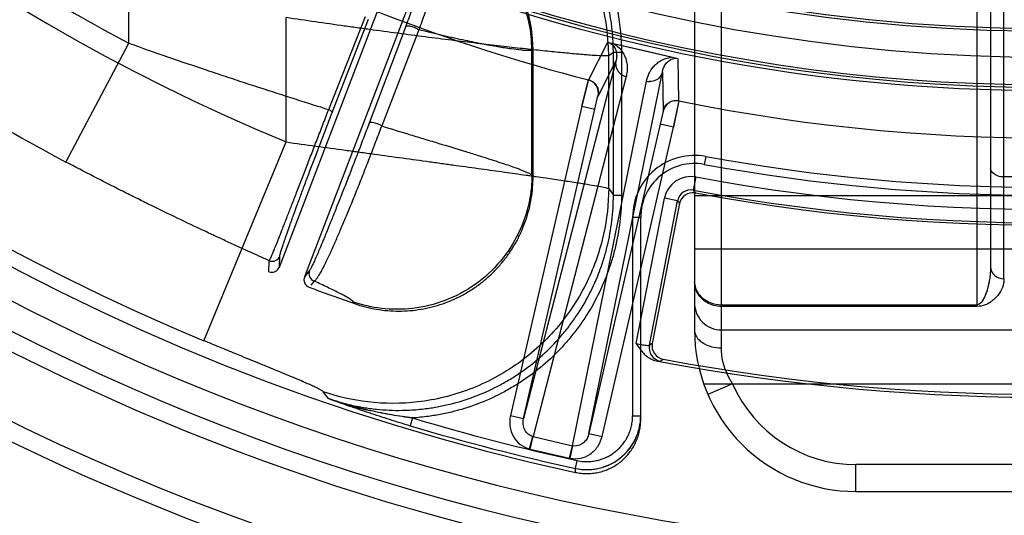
# Model space of a CAD drawing. Header units: millimetres. Extents: x 0 to 297, y 0 to 210.
# Tile 71 of 256: x 145.573 to 145.829, y 92.625 to 92.754. Entities that reach past the tile are written whole.
import ezdxf

# ---------------------------------------------------------------- set-up
doc = ezdxf.new("R2010")
doc.units = ezdxf.units.MM
doc.header["$LTSCALE"] = 16.335
doc.layers.get('0').update_dxf_attribs({"linetype": 'CONTINUOUS'})
for name, color, linetype in [('01_GLOBAL', 7, 'CONTINUOUS'), ('INTFCLR_144815', 7, 'CONTINUOUS'), ('INTFCLR_72935', 7, 'CONTINUOUS')]:
    doc.layers.add(name, color=color, linetype=linetype)

msp = doc.modelspace()

# ---------------------------------------------------------------- linework, layer by layer
at = {"color": 7, "linetype": 'Continuous'}
msp.add_circle((146.8548034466, 92.13446435), 2.66, dxfattribs=at)
at = {"color": 9, "linetype": 'Continuous'}
msp.add_arc((146.8548034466, 92.13446435), 2.6259090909, 92.9674534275, 177.0325465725, dxfattribs=at)
at = {"layer": '01_GLOBAL', "color": 7, "linetype": 'Continuous'}
msp.add_circle((146.8548034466, 92.13446435), 2.695, dxfattribs=at)
at = {"layer": 'INTFCLR_144815', "color": 6, "linetype": 'Continuous'}
for p, q in [((145.6406077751, 92.6900139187), (145.6753091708, 92.7804141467)), ((145.6818408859, 92.7778968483), (145.6471389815, 92.68749529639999)), ((145.7066077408, 92.7135327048), (145.7066077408, 92.7466209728)), ((145.7482802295, 92.7100031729), (145.7487636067, 92.7092871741)), ((145.7446915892, 92.7065154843), (145.7376242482, 92.6701571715))]:
    msp.add_line(p, q, dxfattribs=at)
at = {"layer": 'INTFCLR_144815', "color": 9, "linetype": 'Continuous'}
for p, q in [((145.6014636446, 92.7482072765), (145.6014636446, 92.7750097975)), ((145.6423919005, 92.72253311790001), (145.6423919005, 92.7548618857)), ((145.6534427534, 92.7309575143), (145.6630478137, 92.75518374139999)), ((145.6543633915, 92.7302050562), (145.6637763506, 92.7544312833)), ((145.6733968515, 92.7524096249), (145.6639744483, 92.7274451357)), ((145.6768651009, 92.7516571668), (145.6672504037, 92.7266926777)), ((145.585092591, 92.7173263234), (145.6014636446, 92.7482072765)), ((145.7066077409, 92.746620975), (145.7063197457, 92.7464207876)), ((145.7063197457, 92.7139377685), (145.7063197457, 92.7464207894)), ((145.7259570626, 92.7484065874), (145.7209901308, 92.738664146)), ((145.7275034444, 92.74579986), (145.7262767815, 92.7449474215)), ((145.7262767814, 92.71041911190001), (145.7262767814, 92.7449474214)), ((145.7275034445, 92.7086986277), (145.7275034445, 92.7457998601)), ((145.7296005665, 92.7457998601), (145.7275034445, 92.7457998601)), ((145.7296005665, 92.7457998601), (145.7296005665, 92.7086986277)), ((145.7445717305, 92.733219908), (145.7443782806, 92.74415371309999)), ((145.7281673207, 92.7435560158), (145.7041392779, 92.6506444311)), ((145.7235267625, 92.7344898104), (145.7281673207, 92.7435560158)), ((145.7308305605, 92.73953342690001), (145.7066228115, 92.64592695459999)), ((145.7211317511, 92.64672140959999), (145.7402652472, 92.74076298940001)), ((145.7402652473, 92.74076298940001), (145.7404617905, 92.7305800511)), ((145.7168315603, 92.6435700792), (145.7361081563, 92.7383149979)), ((145.7227111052, 92.73108785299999), (145.7234926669, 92.7345176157)), ((145.7193009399, 92.7318751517), (145.7007291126, 92.6514317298)), ((145.7041392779, 92.6506444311), (145.7227111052, 92.73108785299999)), ((145.7193009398, 92.7318751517), (145.7227111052, 92.73108785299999)), ((145.7404617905, 92.7305800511), (145.7397035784, 92.72716483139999)), ((145.7397035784, 92.72716483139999), (145.7211317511, 92.6467214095)), ((145.7245419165, 92.6459341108), (145.7431137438, 92.7263775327)), ((145.7431137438, 92.7263775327), (145.7397035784, 92.72716483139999)), ((145.6209912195, 92.6708666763), (145.6423919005, 92.72253311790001)), ((145.7515146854, 92.7187787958), (145.7511355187, 92.7167133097)), ((145.7063197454, 92.7139377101), (145.7066077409, 92.71353268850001)), ((145.7489228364, 92.71344150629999), (145.7482802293, 92.71000317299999)), ((145.7262767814, 92.71041911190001), (145.7275034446, 92.7086986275)), ((145.7275034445, 92.7086986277), (145.7296005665, 92.7086986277)), ((145.7334229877, 92.6701004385), (145.7407704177, 92.707899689)), ((145.7442040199, 92.7072322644), (145.7407704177, 92.707899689)), ((145.7369018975, 92.6696661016), (145.7442040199, 92.7072322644)), ((145.7442040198, 92.7072322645), (145.7446915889, 92.70651548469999)), ((145.7325077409, 92.7029434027), (145.7325077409, 92.65135689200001)), ((145.7346077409, 92.7029434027), (145.7325077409, 92.7029434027)), ((145.7346077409, 92.6503432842), (145.7346077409, 92.7029434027)), ((145.640607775, 92.6900139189), (145.6407391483, 92.6928533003)), ((145.6378739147, 92.6888130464), (145.6380021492, 92.6916578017)), ((145.6484445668, 92.6890868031), (145.6471389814, 92.68749529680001)), ((145.6496738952, 92.68636870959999), (145.6488005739, 92.6853060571)), ((145.6601884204, 92.6805153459), (145.6598743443, 92.6809294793)), ((145.7376242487, 92.67015717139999), (145.7369018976, 92.6696661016)), ((145.7386739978, 92.6656322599), (145.7396910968, 92.6655606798)), ((145.7396911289, 92.66556067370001), (145.7404174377, 92.6660510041)), ((145.653439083, 92.6557999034), (145.6520365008, 92.65758070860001)), ((145.6752410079, 92.65077705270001), (145.6746383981, 92.64876837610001)), ((145.7007291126, 92.6514317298), (145.7041392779, 92.6506444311)), ((145.7325077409, 92.65135689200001), (145.7346077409, 92.65135689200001)), ((145.7211317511, 92.6467214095), (145.7245419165, 92.6459341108)), ((145.7057070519, 92.6427329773), (145.706538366, 92.6459475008)), ((145.7058758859, 92.6426916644), (145.7066228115, 92.64592695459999)), ((145.7066228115, 92.64592695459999), (145.706538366, 92.6459475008)), ((145.7066228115, 92.64592695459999), (145.7168315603, 92.6435700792)), ((145.7058758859, 92.6426916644), (145.7160846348, 92.6403347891)), ((145.7160846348, 92.640334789), (145.7168315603, 92.6435700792)), ((145.7162544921, 92.6402979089), (145.7169164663, 92.6435515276)), ((145.7169164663, 92.6435515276), (145.7168315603, 92.6435700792)), ((145.7175811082, 92.64349135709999), (145.7169164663, 92.6435515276)), ((145.7176374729, 92.63766184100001), (145.7180830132, 92.6397110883)), ((145.7176427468, 92.6366411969), (145.7176374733, 92.6376618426))]:
    msp.add_line(p, q, dxfattribs=at)
at = {"layer": 'INTFCLR_144815', "color": 7, "linetype": 'Continuous'}
for p, q in [((145.7443782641, 92.7441536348), (145.7259569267, 92.7484065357)), ((145.7351675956, 92.7462800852), (145.7259569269, 92.7484065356)), ((145.7443782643, 92.7441536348), (145.7351675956, 92.7462800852)), ((145.7209928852, 92.7388286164), (145.7193009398, 92.7318751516)), ((145.7193009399, 92.7318751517), (145.72099001, 92.7386641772)), ((145.7431137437, 92.7263775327), (145.744580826, 92.7332753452)), ((145.7445717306, 92.733219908), (145.7431137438, 92.7263775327))]:
    msp.add_line(p, q, dxfattribs=at)
at = {"layer": 'INTFCLR_144815', "color": 6, "linetype": 'Continuous'}
msp.add_circle((145.8396077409, 93.1986600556), 0.4466793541, dxfattribs=at)
for centre, radius, start, end in [((145.8396077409, 93.1986600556), 0.5751005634, 108.7136429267, 257.7559644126), ((145.8396077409, 93.1986600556), 0.4627266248, 45.0000000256, 314.9999999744), ((145.8396077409, 93.1986600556), 0.4618985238, 44.999999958, 315.000000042), ((145.8396077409, 93.1986600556), 0.461229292, 44.99999997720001, 315.0000000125), ((145.8396077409, 93.1986600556), 0.4472794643, 47.86578076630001, 312.1342192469), ((145.8396077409, 93.1986600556), 0.5947754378, 205.4855585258, 293.0456409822), ((145.8396077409, 93.1986600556), 0.6157754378, 205.4849006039, 292.0062088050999), ((145.8396077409, 93.1986600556), 0.4977333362, 259.4836750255, 310.0313711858), ((145.6716658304, 92.7466280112), 0.0349416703, 359.9884587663, 69.62933560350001), ((145.8396077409, 93.1986600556), 0.5417666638, 259.4503932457, 303.9200871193), ((145.8396077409, 93.1986600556), 0.5425, 259.2774523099, 303.8556636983), ((145.7481252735, 92.70584793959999), 0.0034980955, 79.4853630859, 168.9983263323), ((145.6386469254, 92.690765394), 0.002099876, 248.3993008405, 339.0311863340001), ((145.6490991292, 92.6867417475), 0.0020999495, 158.9715031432, 249.4883064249), ((145.8399207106, 93.1980122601), 0.54782, 249.5327373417, 250.8473313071), ((145.7410578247, 92.66948972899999), 0.0034979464, 168.9996332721, 259.4507616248)]:
    msp.add_arc(centre, radius, start, end, dxfattribs=at)
at = {"layer": 'INTFCLR_144815', "color": 9, "linetype": 'Continuous'}
for centre, radius, start, end in [((145.8396077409, 93.1986600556), 0.5712784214, 125.9035433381, 247.5002459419), ((145.8396077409, 93.1986600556), 0.4540564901, 52.5411294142, 307.4588705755), ((145.8396076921, 93.1986600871), 0.5153551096, 125.9035433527, 247.5002459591), ((145.8396077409, 93.1986600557), 0.5830188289, 203.8266800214, 313.0809380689), ((145.8396077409, 93.1986600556), 0.590019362, 203.8278898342, 312.5732768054), ((145.8396077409, 93.1986600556), 0.6110177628, 203.8266800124, 319.1799903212), ((145.8396077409, 93.1986600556), 0.4750435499, 228.4596802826, 255.5403196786), ((145.8396077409, 93.1986600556), 0.4750435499, 258.4596803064, 309.0091107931), ((145.8396077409, 93.1986600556), 0.4936200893, 259.4138369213, 309.1798196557), ((145.8396077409, 93.1986600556), 0.4971179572, 259.4138369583, 309.1798197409), ((145.6701836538, 92.74482948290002), 0.0560936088, 0.1204669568, 69.421866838), ((145.839920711, 93.1980122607), 0.509103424, 234.7610892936, 242.0704016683), ((145.6712621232, 92.746348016), 0.0350573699, 0.1189342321, 67.677370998), ((145.8399207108, 93.1980122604), 0.5440554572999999, 234.6574089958, 242.0704016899), ((145.7369296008, 92.7419270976), 0.0037043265, 257.1880003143, 268.8572921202), ((145.7486077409, 92.7029434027), 0.0161, 79.5978789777, 180.0000001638), ((145.8396077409, 93.1986600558), 0.4879000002, 259.5978789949, 280.4021210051), ((145.7486077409, 92.7029434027), 0.014, 79.597879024, 179.9999999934), ((145.8396077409, 93.1986600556), 0.4899999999, 259.5978789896, 280.4021210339), ((145.747637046, 92.7065656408), 0.006995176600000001, 79.4079935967, 169.0055415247), ((145.7476323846, 92.7065726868), 0.003491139, 79.305683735, 169.1100136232), ((145.6387793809, 92.69360953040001), 0.002100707, 248.2862015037, 338.8995234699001), ((145.65040726, 92.68833748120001), 0.0021008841, 159.1040283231, 249.5714739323), ((145.7403414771, 92.66900273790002), 0.0035029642, 169.0838575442, 259.300591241), ((145.8396077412, 93.1986600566), 0.5720071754, 253.300579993, 257.7338478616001), ((145.8396077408, 93.1986600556), 0.5741042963, 253.3005800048, 257.7338478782), ((145.7073697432, 92.64916227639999), 0.006640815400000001, 255.5003217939, 257.0000099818), ((145.7175785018, 92.64680543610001), 0.006640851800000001, 256.9999956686, 258.4996756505)]:
    msp.add_arc(centre, radius, start, end, dxfattribs=at)
at = {"layer": 'INTFCLR_144815', "color": 7, "linetype": 'Continuous'}
for centre, radius, start, end in [((145.7201159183, 92.73527491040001), 0.0035001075, 347.0375708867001, 75.5365050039), ((145.7438716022, 92.72979047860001), 0.0035001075, 78.4614531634, 166.9624283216), ((145.6865289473, 92.7502913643), 0.1001183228, 250.7003084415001, 257.0979059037), ((145.8320573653, 93.15402266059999), 0.5292737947, 250.276691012, 250.8730379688), ((145.7205822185, 92.6513565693), 0.0140255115, 334.4331228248, 0.0013183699), ((145.7206061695, 92.65133851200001), 0.0139955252, 257.7532001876, 334.4574918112)]:
    msp.add_arc(centre, radius, start, end, dxfattribs=at)
at = {"layer": 'INTFCLR_144815', "color": 9, "linetype": 'Continuous'}
for points, knots in [([(145.7275034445, 92.7457998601), (145.7275036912, 92.74922186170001), (145.7270300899, 92.7543694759), (145.7256651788, 92.7602098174), (145.7246554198, 92.7634924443), (145.7229193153, 92.7683292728), (145.7202430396, 92.773736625), (145.7168687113, 92.77869518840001), (145.7147429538, 92.78139722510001), (145.7113846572, 92.7852823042), (145.7075301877, 92.78882486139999), (145.703372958, 92.7918332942), (145.7004979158, 92.7937200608), (145.6964855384, 92.7959804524), (145.692989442, 92.7975058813), (145.6910332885, 92.79823120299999)], [0, 0, 0, 0, 0.1511350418, 0.2266290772, 0.2646283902, 0.3027528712, 0.4535713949, 0.529235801, 0.5673659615, 0.6053470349, 0.756026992, 0.7968816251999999, 0.8319596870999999, 0.9078573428, 1, 1, 1, 1]), ([(145.7044427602, 92.7936180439), (145.7052353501, 92.7930734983), (145.7088965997, 92.79042160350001), (145.7128540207, 92.7867855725), (145.7163563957, 92.782736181), (145.7185777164, 92.77991233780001), (145.7220719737, 92.774769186), (145.724825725, 92.7692197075), (145.7266466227, 92.76415002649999), (145.7276962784, 92.7607360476), (145.7291060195, 92.7546923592), (145.7296004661, 92.7493899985), (145.7296005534, 92.74579986)], [0, 0, 0, 0, 0.05111079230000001, 0.2408886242, 0.2883330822, 0.3357775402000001, 0.4306664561, 0.620444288, 0.667888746, 0.7153332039, 0.8102221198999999, 1, 1, 1, 1]), ([(145.6818248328, 92.7775891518), (145.6818017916, 92.77715658), (145.6817113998, 92.7763448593), (145.6813713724, 92.77494880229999), (145.6809627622, 92.7735614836), (145.6805589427, 92.7722936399), (145.680245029, 92.77133820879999), (145.6798473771, 92.7701499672), (145.6792551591, 92.76842596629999), (145.6785896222, 92.7665357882), (145.6779748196, 92.764814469), (145.6772505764, 92.7628052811), (145.6764653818, 92.7606542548), (145.6756176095, 92.75835490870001), (145.6746566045, 92.75576531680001), (145.6739093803, 92.7537705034), (145.6733968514, 92.7524096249)], [0, 0, 0, 0, 0.048864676, 0.09178929, 0.1619173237, 0.2119936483, 0.2418782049, 0.275361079, 0.3533369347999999, 0.4475022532, 0.5014085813, 0.5595206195, 0.688419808, 0.7597106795, 0.8359623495, 1, 1, 1, 1]), ([(145.6845776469, 92.7787781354), (145.6845785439, 92.7783152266), (145.6846599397, 92.7774435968), (145.6845183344, 92.77590807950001), (145.6842332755, 92.7743862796), (145.6839073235, 92.773003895), (145.683640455, 92.771966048), (145.6832909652, 92.770679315), (145.6827490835, 92.76881659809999), (145.6821150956, 92.7667807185), (145.681516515, 92.7649301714), (145.6808037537, 92.76277297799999), (145.6800174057, 92.7604678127), (145.6791559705, 92.7580075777), (145.6781722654, 92.7552389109), (145.6773981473, 92.7531092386), (145.6768651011, 92.7516571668)], [0, 0, 0, 0, 0.0490261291, 0.0923701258, 0.1627613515, 0.2129131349, 0.2427658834, 0.2762517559, 0.3541225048, 0.4482053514, 0.5020711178, 0.5601082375, 0.6888172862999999, 0.7600145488, 0.8361784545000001, 1, 1, 1, 1]), ([(145.7262767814, 92.7449474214), (145.7260037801, 92.7448842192), (145.7251685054, 92.7449049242), (145.7235455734, 92.74494893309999), (145.7216921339, 92.7450832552), (145.7198257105, 92.7452273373), (145.7174747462, 92.7454272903), (145.714116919, 92.7457392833), (145.7104836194, 92.7461049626), (145.7072548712, 92.74644445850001), (145.703647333, 92.746834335), (145.6988368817, 92.7473743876), (145.6938353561, 92.74796045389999), (145.6896083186, 92.748469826), (145.685130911, 92.74901909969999), (145.6793628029, 92.7497452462), (145.6722647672, 92.7506683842), (145.6662095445, 92.75148086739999), (145.6612691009, 92.7521583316), (145.6562553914, 92.75285592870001), (145.6499602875, 92.7537511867), (145.644919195, 92.75448719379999), (145.6423918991, 92.7548618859)], [0, 0, 0, 0, 0.0099482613, 0.0292570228, 0.0579250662, 0.07578321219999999, 0.095740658, 0.1416796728, 0.1955075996, 0.2253767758, 0.2569367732, 0.3243257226, 0.397226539, 0.4357120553, 0.4754769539, 0.5573722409, 0.6421035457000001, 0.7295885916, 0.7742669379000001, 0.8191373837, 0.909296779, 1, 1, 1, 1]), ([(145.6768651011, 92.7516571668), (145.6766080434, 92.7518570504), (145.6759478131, 92.7522314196), (145.6748949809, 92.75257332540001), (145.6740168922, 92.7527290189), (145.6734591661, 92.75255126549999), (145.6733968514, 92.7524096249)], [0, 0, 0, 0, 0.2615648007, 0.6049486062, 0.8757004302, 1, 1, 1, 1]), ([(145.7063197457, 92.74642078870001), (145.7060316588, 92.7462871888), (145.7054171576, 92.7462968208), (145.7045049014, 92.7463136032), (145.703014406, 92.7464420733), (145.7006523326, 92.7467439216), (145.6979558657, 92.7471820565), (145.6957770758, 92.747571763), (145.6943632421, 92.7478359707), (145.6919692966, 92.7482954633), (145.6880796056, 92.7490907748), (145.6826196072, 92.75029406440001), (145.6788157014, 92.7511870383), (145.6768651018, 92.751657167)], [0, 0, 0, 0, 0.0317622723, 0.0584891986, 0.0923167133, 0.1808371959, 0.2969437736, 0.3653875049, 0.4022388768, 0.440800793, 0.6092019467, 0.7993135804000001, 1, 1, 1, 1]), ([(145.6014636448, 92.7482072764), (145.604813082, 92.7470221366), (145.6115029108, 92.7446899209), (145.6190422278, 92.74212346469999), (145.624056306, 92.7404436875), (145.6273682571, 92.7393404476), (145.633068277, 92.7374596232), (145.6410677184, 92.7348654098), (145.6483888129, 92.7325415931), (145.6524823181, 92.7312578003), (145.6534425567, 92.7309575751)], [0, 0, 0, 0, 0.1946117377, 0.3880600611, 0.4362337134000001, 0.484260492, 0.5792724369, 0.765009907, 0.9448920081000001, 1, 1, 1, 1]), ([(145.7265991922, 92.74825823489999), (145.7270100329, 92.7480440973), (145.7277991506, 92.7473354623), (145.7283260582, 92.74598642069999), (145.7283979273, 92.7446676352), (145.7282682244, 92.74391436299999), (145.7281673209, 92.7435560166)], [0, 0, 0, 0, 0.2611422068, 0.5731677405, 0.790160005, 1, 1, 1, 1]), ([(145.7276719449, 92.7480105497), (145.7285590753, 92.747501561), (145.7296544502, 92.7464419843), (145.7305130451, 92.74480868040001), (145.7309960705, 92.7433546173), (145.7311915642, 92.7415721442), (145.7309996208, 92.74018720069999), (145.7308305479, 92.73953343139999)], [0, 0, 0, 0, 0.3172302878, 0.4504430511, 0.5708009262, 0.7905517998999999, 1, 1, 1, 1]), ([(145.7361081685, 92.7383149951), (145.7362429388, 92.73897739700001), (145.7366778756, 92.74030722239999), (145.7376351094, 92.74182196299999), (145.7387029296, 92.7429147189), (145.7397800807, 92.7437034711), (145.741120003, 92.74431671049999), (145.7421459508, 92.7445146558), (145.7426634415, 92.7445495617)], [0, 0, 0, 0, 0.2091943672, 0.4285380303, 0.5478250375, 0.6804089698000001, 0.8394874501, 1, 1, 1, 1]), ([(145.7402652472, 92.74076298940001), (145.7403317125, 92.7411296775), (145.7405449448, 92.74186378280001), (145.7411301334, 92.742909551), (145.7421299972, 92.74391654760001), (145.743150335, 92.74428643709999), (145.7437361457, 92.74430191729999)], [0, 0, 0, 0, 0.2102229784, 0.4274675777, 0.6694230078, 1, 1, 1, 1]), ([(145.7281673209, 92.7435560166), (145.7280751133, 92.7431512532), (145.7280523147, 92.7422536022), (145.7285685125, 92.7409789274), (145.7295572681, 92.73999752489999), (145.7304060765, 92.73963259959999), (145.7308305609, 92.73953342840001)], [0, 0, 0, 0, 0.2341584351, 0.4914350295, 0.7541194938, 1, 1, 1, 1]), ([(145.7402652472, 92.74076298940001), (145.7401706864, 92.7403587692), (145.7397965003, 92.7395419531), (145.7386414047, 92.7384978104), (145.7375028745, 92.73821051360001), (145.7368557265, 92.7382235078)], [0, 0, 0, 0, 0.2733782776, 0.573746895, 1, 1, 1, 1]), ([(145.6380021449, 92.6916578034), (145.6381948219, 92.6919291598), (145.6385904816, 92.69294870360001), (145.6391285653, 92.69416746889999), (145.6396117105, 92.69536970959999), (145.6400618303, 92.69649074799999), (145.640698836, 92.69809669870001), (145.6413853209, 92.6998424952), (145.6419976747, 92.70140822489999), (145.6426913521, 92.7031852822), (145.6436256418, 92.7055857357), (145.6446025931, 92.7081035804), (145.6454385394, 92.7102605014), (145.6463383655, 92.7125851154), (145.6475059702, 92.7156035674), (145.6486984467, 92.7186862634), (145.6496793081, 92.7212235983), (145.6506828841, 92.7238189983), (145.6519388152, 92.7270674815), (145.6529428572, 92.7296638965), (145.6534427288, 92.73095752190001)], [0, 0, 0, 0, 0.0236430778, 0.0767295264, 0.0951703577, 0.1156249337, 0.1625662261, 0.2178978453, 0.2488969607, 0.2820025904, 0.3534210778, 0.4318912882, 0.4738682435, 0.5177587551, 0.6089771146, 0.7037892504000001, 0.7525738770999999, 0.8022342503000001, 0.9014758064, 1, 1, 1, 1]), ([(145.6534427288, 92.73095752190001), (145.6536889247, 92.7308309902), (145.6539810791, 92.73065823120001), (145.6543987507, 92.7303270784), (145.6543633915, 92.7302050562)], [0, 0, 0, 0, 0.685422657, 1, 1, 1, 1]), ([(145.6407391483, 92.6928533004), (145.6407544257, 92.6931722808), (145.64107758, 92.6941631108), (145.6414384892, 92.6953737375), (145.6418306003, 92.696534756), (145.6421975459, 92.6976138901), (145.6427335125, 92.6991523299), (145.6433250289, 92.7008186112), (145.6438604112, 92.702309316), (145.6444713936, 92.703998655), (145.6453032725, 92.7062764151), (145.6461834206, 92.70866124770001), (145.6469415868, 92.7107018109), (145.6477615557, 92.7128989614), (145.6488318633, 92.7157490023), (145.6499320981, 92.7186565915), (145.6508417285, 92.72104763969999), (145.6517749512, 92.7234919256), (145.6529482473, 92.72654875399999), (145.6538918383, 92.72898970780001), (145.6543633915, 92.7302050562)], [0, 0, 0, 0, 0.0240884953, 0.0774495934, 0.0959404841, 0.1164429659, 0.163446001, 0.2188137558, 0.2498198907, 0.2829222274, 0.3543199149, 0.4327323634, 0.4746715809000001, 0.5185218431, 0.6096300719, 0.7043115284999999, 0.7530199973, 0.8025990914, 0.901666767, 1, 1, 1, 1]), ([(145.6639744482, 92.7274451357), (145.6634749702, 92.7261243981), (145.6624633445, 92.72346161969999), (145.6611858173, 92.72012723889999), (145.6601539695, 92.7174508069), (145.6591383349, 92.7148274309), (145.6581362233, 92.71225497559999), (145.6571522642, 92.7097458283), (145.6562276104, 92.70739865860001), (145.6553358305, 92.70515047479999), (145.6544785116, 92.7030065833), (145.6537064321, 92.70108668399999), (145.652976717, 92.6992880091), (145.6522884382, 92.69761011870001), (145.6516935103, 92.69617135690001), (145.6508518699, 92.6941619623), (145.6500049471, 92.69219871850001), (145.6493003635, 92.690655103), (145.6488867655, 92.689823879), (145.6486289, 92.68931626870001), (145.6484445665, 92.6890868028)], [0, 0, 0, 0, 0.1023190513, 0.2064066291, 0.2587440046, 0.3101737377, 0.4102517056, 0.4587944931, 0.5054729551, 0.5930551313, 0.6340513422, 0.6727852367, 0.7430035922, 0.774704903, 0.8042004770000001, 0.855822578, 0.9325541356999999, 0.9591821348, 0.978671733, 1, 1, 1, 1]), ([(145.6496739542, 92.6863686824), (145.649971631, 92.686513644), (145.6503583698, 92.6870477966), (145.6509261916, 92.68787118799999), (145.6518294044, 92.6894507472), (145.6528468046, 92.6914850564), (145.6538296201, 92.69358534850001), (145.6545145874, 92.6950922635), (145.6552991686, 92.6968533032), (145.656122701, 92.6987451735), (145.6569847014, 92.7007691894), (145.6579381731, 92.703031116), (145.6589204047, 92.7054075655), (145.6599325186, 92.7078913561), (145.6610048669, 92.7105490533), (145.6620910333, 92.71327655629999), (145.6631840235, 92.71606144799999), (145.6642912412, 92.7189045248), (145.6656541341, 92.7224502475), (145.6667246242, 92.7252853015), (145.6672504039, 92.7266926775)], [0, 0, 0, 0, 0.0225216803, 0.0422570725, 0.0689928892, 0.1456862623, 0.1972217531, 0.2266568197, 0.2582881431, 0.3283574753, 0.3670059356, 0.407929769, 0.4953273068, 0.5419163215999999, 0.5903688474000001, 0.6902683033, 0.7416131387, 0.7938679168, 0.8978059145, 1, 1, 1, 1]), ([(145.6672504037, 92.7266926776), (145.6668050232, 92.7269699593), (145.6658640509, 92.7273587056), (145.6648658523, 92.7276286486), (145.664051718, 92.7276145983), (145.6639744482, 92.7274451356)], [0, 0, 0, 0, 0.4538600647, 0.8388797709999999, 1, 1, 1, 1]), ([(145.6672504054, 92.72669267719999), (145.6697253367, 92.7259361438), (145.6734708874, 92.724796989), (145.6778312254, 92.723475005), (145.6803141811, 92.7227219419), (145.6837355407, 92.72168352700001), (145.6876451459, 92.7204934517), (145.6917411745, 92.7192282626), (145.6944542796, 92.71837757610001), (145.6968074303, 92.71762731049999), (145.6995690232, 92.71671892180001), (145.7023370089, 92.7157827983), (145.7047268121, 92.7148141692), (145.7059780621, 92.7142582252), (145.7063197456, 92.71393773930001)], [0, 0, 0, 0, 0.1887137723, 0.2854754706, 0.332245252, 0.3779136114, 0.5461966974, 0.6302479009, 0.690511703, 0.7535415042, 0.8103114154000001, 0.9026432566, 0.9658398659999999, 1, 1, 1, 1]), ([(145.6423919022, 92.72253311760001), (145.6449652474, 92.7221778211), (145.6500919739, 92.7214714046), (145.6564860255, 92.7205914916), (145.6615566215, 92.7198952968), (145.6665168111, 92.7192148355), (145.6725765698, 92.718383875), (145.6785406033, 92.7175660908), (145.6826310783, 92.71700430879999), (145.6849188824, 92.71668973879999), (145.6882199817, 92.71623542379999), (145.6929720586, 92.71557963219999), (145.6990304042, 92.7147372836), (145.7033644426, 92.714127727), (145.7061109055, 92.7137371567), (145.7078134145, 92.71349385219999), (145.7105661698, 92.7130972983), (145.714165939, 92.7125689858), (145.7174959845, 92.71206251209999), (145.7195896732, 92.71173021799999), (145.7206462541, 92.71155824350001), (145.7219500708, 92.71134087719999), (145.7235477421, 92.7110705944), (145.7251716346, 92.7107275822), (145.7260109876, 92.7105436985), (145.7262767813, 92.71041911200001)], [0, 0, 0, 0, 0.0919337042, 0.1831473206, 0.22841583, 0.2730638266, 0.3603307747, 0.4448754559, 0.486103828, 0.5064501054, 0.5266018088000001, 0.6040297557, 0.6762182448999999, 0.7430669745, 0.7589192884, 0.7743924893, 0.8039303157, 0.8573439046, 0.9031517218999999, 0.9231328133, 0.9323672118, 0.9410339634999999, 0.9699199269, 0.9896115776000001, 1, 1, 1, 1]), ([(145.6380021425, 92.69165780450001), (145.6362089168, 92.69246741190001), (145.6323866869, 92.6941972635), (145.6280417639, 92.69618545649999), (145.6249529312, 92.69761298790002), (145.6234826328, 92.69829543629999), (145.6218566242, 92.69905316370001), (145.6185314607, 92.7006100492), (145.6133084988, 92.7030879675), (145.6076091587, 92.7058531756), (145.6035501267, 92.7078584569), (145.6011904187, 92.70903515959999), (145.5976137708, 92.7108300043), (145.5922356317, 92.7135722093), (145.5874759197, 92.716062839), (145.5850925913, 92.7173263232)], [0, 0, 0, 0, 0.1003529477, 0.2139883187, 0.243710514, 0.2739099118, 0.2966651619, 0.3352078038, 0.4611790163, 0.5915183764, 0.6583051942, 0.6920950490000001, 0.7260091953, 0.8624130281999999, 1, 1, 1, 1]), ([(145.7063197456, 92.71393773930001), (145.706317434, 92.7133379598), (145.7062812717, 92.7121228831), (145.7060775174, 92.70964075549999), (145.7053298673, 92.70509434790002), (145.7030550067, 92.6985434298), (145.6983502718, 92.6912747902), (145.6917823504, 92.685212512), (145.6838981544, 92.68100333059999), (145.6754842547, 92.67895097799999), (145.6673349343, 92.6789556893), (145.6622247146, 92.680121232), (145.6598743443, 92.6809294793)], [0, 0, 0, 0, 0.0271164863, 0.0549293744, 0.112547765, 0.2350563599, 0.3654143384, 0.5000895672, 0.634764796, 0.7651227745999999, 0.8876313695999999, 1, 1, 1, 1]), ([(145.7262767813, 92.71041911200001), (145.7262614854, 92.7064445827), (145.7253351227, 92.69811482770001), (145.7210600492, 92.68580606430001), (145.7135423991, 92.6741784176), (145.7030481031, 92.6644817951), (145.6904490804, 92.65774240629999), (145.6770005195, 92.6544479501), (145.663970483, 92.6544402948), (145.6557967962, 92.6562933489), (145.6520365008, 92.65758070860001)], [0, 0, 0, 0, 0.1124071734, 0.234942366, 0.3653159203, 0.5000000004, 0.6346840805, 0.7650576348, 0.8875928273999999, 1, 1, 1, 1]), ([(145.6534389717, 92.65579959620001), (145.6553379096, 92.65514801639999), (145.6583483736, 92.65429258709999), (145.6619631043, 92.65358415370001), (145.6641750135, 92.65325260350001), (145.6675028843, 92.652855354), (145.6711630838, 92.65269399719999), (145.6756105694, 92.6528664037), (145.6789351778, 92.6531942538), (145.6824872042, 92.6537847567), (145.6868412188, 92.6547805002), (145.6921497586, 92.656508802), (145.6972113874, 92.6588573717), (145.7010755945, 92.6610920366), (145.7047987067, 92.66355556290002), (145.7091568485, 92.66704021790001), (145.7126744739, 92.67062044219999), (145.7148346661, 92.6731761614), (145.7162284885, 92.6749298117), (145.7185156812, 92.6780902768), (145.7213684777, 92.68288416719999), (145.723404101, 92.6874755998), (145.7245294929, 92.6906311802), (145.7252175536, 92.69276064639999), (145.7262482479, 92.6965188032), (145.7272387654, 92.7020103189), (145.7275037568, 92.70646625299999), (145.7275034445, 92.7086986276)], [0, 0, 0, 0, 0.0566465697, 0.08808600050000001, 0.1038857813, 0.1197433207, 0.1826480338, 0.206944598, 0.2453060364, 0.276813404, 0.3084852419, 0.3712645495, 0.4339373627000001, 0.4655307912, 0.4971487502, 0.5598354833, 0.6225817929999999, 0.6383929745, 0.6542485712, 0.6857778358, 0.7484103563, 0.8112612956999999, 0.8271161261, 0.8429332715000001, 0.8743946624, 0.9370116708, 1, 1, 1, 1]), ([(145.7296005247, 92.7086986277), (145.7296003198, 92.70636365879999), (145.7293217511, 92.701741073), (145.728299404, 92.6960771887), (145.7272293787, 92.6921730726), (145.726513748, 92.6899592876), (145.7253359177, 92.6866598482), (145.7232266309, 92.6819115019), (145.720281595, 92.6769623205), (145.7179050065, 92.6736759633), (145.7164511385, 92.67184706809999), (145.7141986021, 92.6691836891), (145.7105571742, 92.66548236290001), (145.7060627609, 92.66188459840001), (145.7021759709, 92.65931177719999), (145.6981463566, 92.65698240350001), (145.6929216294, 92.6545613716), (145.6874393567, 92.652771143), (145.6828818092, 92.6517275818), (145.679197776, 92.6511156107), (145.6766473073, 92.6508643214), (145.6752409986, 92.65077711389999)], [0, 0, 0, 0, 0.0792895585, 0.1585791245, 0.1982239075, 0.218046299, 0.2378686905, 0.3171582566, 0.3964478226, 0.4360926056, 0.4559149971, 0.4757373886, 0.5550269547, 0.6343165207, 0.6739613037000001, 0.7136060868, 0.7928956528, 0.8721852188, 0.9118300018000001, 0.9514747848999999, 1, 1, 1, 1]), ([(145.6598743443, 92.6809294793), (145.6596454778, 92.68123165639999), (145.6587540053, 92.6818305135), (145.6570340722, 92.68283181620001), (145.6550470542, 92.6838267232), (145.6530709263, 92.684783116), (145.6513902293, 92.6855745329), (145.6502376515, 92.6861088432), (145.649674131, 92.68636860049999)], [0, 0, 0, 0, 0.0981039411, 0.2708673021, 0.5193154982, 0.6711944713, 0.8394099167, 1, 1, 1, 1]), ([(145.6520365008, 92.65758070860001), (145.6518868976, 92.65777128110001), (145.6512460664, 92.658127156), (145.6502529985, 92.65865855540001), (145.6489604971, 92.6592563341), (145.647542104, 92.65989130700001), (145.6462059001, 92.66046790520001), (145.6450214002, 92.6609715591), (145.643699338, 92.6615283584), (145.6419353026, 92.6622630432), (145.63969306, 92.6631879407), (145.6377236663, 92.6639958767), (145.6360754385, 92.6646706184), (145.6343539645, 92.66537488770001), (145.6321483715, 92.6662768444), (145.6299077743, 92.66719426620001), (145.6280741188, 92.6679464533), (145.6261996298, 92.6687164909), (145.6238361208, 92.66968985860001), (145.6219419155, 92.6704728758), (145.6209912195, 92.6708666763)], [0, 0, 0, 0, 0.0215065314, 0.062855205, 0.1013227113, 0.1474502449, 0.2009490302, 0.2304597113, 0.2617128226, 0.3282867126, 0.400087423, 0.4770190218, 0.5172446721, 0.5581819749, 0.6421238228, 0.7287684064, 0.7731013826, 0.8180559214, 0.9086554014, 1, 1, 1, 1]), ([(145.7334229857, 92.6701004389), (145.7339439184, 92.66999267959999), (145.7347204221, 92.6698464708), (145.7356887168, 92.6697107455), (145.736286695, 92.6696349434), (145.7366418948, 92.6696405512), (145.7368682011, 92.6696214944), (145.7369018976, 92.6696661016)], [0, 0, 0, 0, 0.4533959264, 0.6701325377, 0.8404222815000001, 0.9523525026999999, 1, 1, 1, 1]), ([(145.706538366, 92.6459475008), (145.7061025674, 92.64606021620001), (145.7052548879, 92.64650212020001), (145.7043672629, 92.64765470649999), (145.7039534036, 92.6491101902), (145.7040221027, 92.6501423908), (145.7041392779, 92.6506444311)], [0, 0, 0, 0, 0.2329766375, 0.4761332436, 0.7331775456, 1, 1, 1, 1]), ([(145.7180830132, 92.6397110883), (145.7189560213, 92.6395212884), (145.7202710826, 92.63938720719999), (145.7218221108, 92.6394874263), (145.7227042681, 92.6396199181), (145.7235696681, 92.63980014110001), (145.7246242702, 92.6401127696), (145.7258528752, 92.6406320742), (145.7270167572, 92.6412864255), (145.7279101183, 92.64192943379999), (145.7285819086, 92.64250278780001), (145.7290645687, 92.64296393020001), (145.7295214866, 92.64345233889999), (145.7300888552, 92.64413148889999), (145.7307218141, 92.6450310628), (145.7313629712, 92.64619876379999), (145.7318712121, 92.6474361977), (145.7322340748, 92.6487044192), (145.7324575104, 92.6500152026), (145.7325077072, 92.6509108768), (145.7325077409, 92.65135689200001)], [0, 0, 0, 0, 0.1250000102, 0.1875000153, 0.2187500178, 0.2500000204, 0.3125000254, 0.3750000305, 0.4375000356, 0.5000000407, 0.5312500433, 0.5625000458, 0.5937500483, 0.6250000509, 0.687500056, 0.7500000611, 0.8125000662, 0.8750000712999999, 0.9375000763, 1, 1, 1, 1]), ([(145.7211317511, 92.64672140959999), (145.7210324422, 92.64628648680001), (145.7207212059, 92.6454733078), (145.7199660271, 92.644486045), (145.7189302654, 92.6437308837), (145.7180678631, 92.6435007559), (145.7175811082, 92.64349135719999)], [0, 0, 0, 0, 0.2604605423, 0.5001191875, 0.7157602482, 1, 1, 1, 1])]:
    msp.add_open_spline(points, degree=3, knots=knots, dxfattribs=at)
at = {"layer": 'INTFCLR_144815', "color": 7, "linetype": 'Continuous'}
for points, knots in [([(145.7210061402, 92.7387179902), (145.7216418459, 92.7385541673), (145.7226747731, 92.7379325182), (145.7236237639, 92.73635916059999), (145.723677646, 92.7351417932), (145.7235267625, 92.7344898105)], [0, 0, 0, 0, 0.3652834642, 0.6276282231, 1, 1, 1, 1]), ([(145.7404617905, 92.7305800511), (145.7406119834, 92.7312321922), (145.7411940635, 92.7323027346), (145.7427367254, 92.7333008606), (145.7439376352, 92.73340677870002), (145.744580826, 92.7332753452)], [0, 0, 0, 0, 0.3723702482, 0.6347133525, 1, 1, 1, 1]), ([(145.6752410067, 92.6507770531), (145.6743386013, 92.65088626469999), (145.6725263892, 92.651128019), (145.6688790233, 92.65170764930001), (145.664298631, 92.6526199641), (145.6588299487, 92.6540252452), (145.6552271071, 92.65517302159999), (145.6534389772, 92.655799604)], [0, 0, 0, 0, 0.1216588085, 0.2446633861, 0.4942486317, 0.7464097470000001, 1, 1, 1, 1]), ([(145.6534389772, 92.655799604), (145.6551673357, 92.6551800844), (145.6586420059, 92.6539538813), (145.663901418, 92.65216405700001), (145.6683337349, 92.6507186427), (145.6719223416, 92.64959220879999), (145.6737304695, 92.64904075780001), (145.6746383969, 92.6487683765)], [0, 0, 0, 0, 0.2465861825, 0.4948556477, 0.7461230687, 0.8726929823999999, 1, 1, 1, 1]), ([(145.6752409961, 92.6507771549), (145.6743640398, 92.65087997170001), (145.6725709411, 92.65112320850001), (145.6698899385, 92.6515455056), (145.6670743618, 92.6520660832), (145.6651801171, 92.65247084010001), (145.6641740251, 92.652701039)], [0, 0, 0, 0, 0.2357126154, 0.4829908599, 0.7244765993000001, 1, 1, 1, 1]), ([(145.7176374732, 92.6376618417), (145.7186517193, 92.63744142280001), (145.720219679, 92.637280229), (145.7220394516, 92.6373991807), (145.7230715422, 92.6375540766), (145.7240900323, 92.6377659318), (145.7253386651, 92.6381358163), (145.7267788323, 92.63874547), (145.7281428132, 92.6395108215), (145.7292000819, 92.6402714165), (145.7299909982, 92.6409464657), (145.7305573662, 92.6414874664), (145.7310928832, 92.64205959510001), (145.7317602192, 92.6428576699), (145.7325097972, 92.64392207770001), (145.7332615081, 92.6452931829), (145.7338566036, 92.6467391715), (145.7342871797, 92.64824213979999), (145.7345489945, 92.64978622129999), (145.7346077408, 92.6508322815), (145.7346077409, 92.6513568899)], [0, 0, 0, 0, 0.1246532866, 0.1872600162, 0.2186865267, 0.2499224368, 0.3121464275, 0.3747349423, 0.4373603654, 0.4996019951, 0.5308038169, 0.5621903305, 0.5936164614, 0.624868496, 0.6870791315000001, 0.7496177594, 0.8122794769, 0.8744837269, 0.9369950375, 1, 1, 1, 1])]:
    msp.add_open_spline(points, degree=3, knots=knots, dxfattribs=at)
at = {"layer": 'INTFCLR_144815', "color": 6, "linetype": 'Continuous'}
for points, knots in [([(145.6601884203, 92.6805153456), (145.6611129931, 92.6801942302), (145.6629956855, 92.67962736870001), (145.6658733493, 92.67901831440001), (145.6687823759, 92.6786535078), (145.671698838, 92.6785324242), (145.6746084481, 92.6786538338), (145.677495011, 92.6790163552), (145.6803365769, 92.6796160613), (145.6831154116, 92.6804485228), (145.685813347, 92.68150776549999), (145.688411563, 92.68278562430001), (145.6908936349, 92.6842735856), (145.6932425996, 92.6859611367), (145.6954429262, 92.6878365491), (145.6974801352, 92.6898871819), (145.6993400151, 92.69209850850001), (145.7010107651, 92.6944558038), (145.7024808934, 92.6969425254), (145.7037399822, 92.6995406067), (145.7047813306, 92.7022346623), (145.7055965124, 92.7050025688), (145.7061798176, 92.7078214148), (145.7065298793, 92.7106693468), (145.7066077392, 92.7125777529), (145.7066077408, 92.7135327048)], [0, 0, 0, 0, 0.0440930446, 0.0884554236, 0.1323624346, 0.1760172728, 0.2198060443, 0.2634033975, 0.3069290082, 0.3504894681, 0.3939372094, 0.4373543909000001, 0.4807813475, 0.5241594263, 0.567505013, 0.6108789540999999, 0.6542312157, 0.6975287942, 0.7408966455, 0.7842236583, 0.8274459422, 0.8708695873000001, 0.9140669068, 0.9569790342, 1, 1, 1, 1]), ([(145.7334229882, 92.670100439), (145.7337495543, 92.6696139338), (145.7343358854, 92.66874347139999), (145.7352423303, 92.6676552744), (145.736173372, 92.6667878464), (145.7372698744, 92.6660536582), (145.7381769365, 92.66572639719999), (145.7386738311, 92.66563229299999)], [0, 0, 0, 0, 0.2481974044, 0.4442394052, 0.5984616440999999, 0.7857820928, 1, 1, 1, 1]), ([(145.7176427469, 92.6366411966), (145.7181210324, 92.6365374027), (145.7190896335, 92.6363799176), (145.7205596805, 92.6362974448), (145.7220320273, 92.6363698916), (145.7234884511, 92.6365967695), (145.7249112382, 92.6369749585), (145.7262849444, 92.6374995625), (145.7275963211, 92.63816522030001), (145.7288314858, 92.6389651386), (145.7299733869, 92.6398879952), (145.7310090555, 92.64092128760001), (145.7319303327, 92.64205447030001), (145.7327312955, 92.6432807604), (145.7334036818, 92.6445914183), (145.7339369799, 92.6459710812), (145.7343226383, 92.6474013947), (145.7345557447, 92.648864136), (145.7346077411, 92.649850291), (145.7346077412, 92.65034328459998)], [0, 0, 0, 0, 0.0587698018, 0.1175818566, 0.1764924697, 0.235453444, 0.2942532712, 0.3529492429, 0.4117054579, 0.4705262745, 0.5293314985, 0.5876840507, 0.6458851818, 0.7043870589, 0.7632474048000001, 0.8224483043, 0.8816764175, 0.9408008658, 1, 1, 1, 1])]:
    msp.add_open_spline(points, degree=3, knots=knots, dxfattribs=at)
at = {"layer": 'INTFCLR_144815', "color": 9, "linetype": 'Continuous'}
for points in [[(145.7007291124, 92.6514317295), (145.7005158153, 92.65050652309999), (145.7004316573, 92.6485790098), (145.701352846, 92.64587806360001), (145.7031857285, 92.6437628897), (145.7048353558, 92.6429561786), (145.705707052, 92.64273039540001)], [(145.7162544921, 92.6403025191), (145.717136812, 92.6401228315), (145.7189743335, 92.64012617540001), (145.7215477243, 92.6412202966), (145.7235594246, 92.6432420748), (145.7243279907, 92.645009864), (145.7245419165, 92.6459341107)]]:
    msp.add_open_spline(points, degree=3, dxfattribs=at)
at = {"layer": 'INTFCLR_72935', "color": 9, "linetype": 'Continuous'}
for p, q in [((145.8291077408, 92.68697297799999), (145.8291077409, 92.79279932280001)), ((145.8256077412, 92.7875501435), (145.8256077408, 92.69002921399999)), ((145.8221077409, 92.67978327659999), (145.8221077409, 92.7732652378)), ((145.7486077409, 92.76909906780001), (145.7486077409, 92.6736600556)), ((145.7556077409, 92.668993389), (145.7556077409, 92.76909906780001)), ((145.8396077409, 92.7134580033), (145.8291077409, 92.7134580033)), ((145.7486077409, 92.70866005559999), (145.8396077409, 92.70866005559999)), ((145.8396077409, 92.6946600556), (145.7486077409, 92.6946600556)), ((145.7556077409, 92.6802368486), (145.8221077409, 92.6802368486)), ((145.8221077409, 92.67978327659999), (145.7556077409, 92.67978327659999)), ((145.7556077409, 92.6736600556), (145.8396077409, 92.6736600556)), ((145.7510097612, 92.6596600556), (145.8466077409, 92.6596600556)), ((145.758529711, 92.6596600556), (145.7521141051, 92.6568600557)), ((145.7906077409, 92.6316600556), (145.7906077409, 92.6386600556)), ((145.8396077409, 92.6386600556), (145.7906077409, 92.6386600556)), ((145.7906077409, 92.6316600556), (145.8396077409, 92.6316600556))]:
    msp.add_line(p, q, dxfattribs=at)
for centre, radius, start, end in [((145.7556077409, 92.6806600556), 0.006999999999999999, 180.0000000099, 270.000000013), ((145.7906077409, 92.6736600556), 0.042, 179.9999999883, 269.9999999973), ((145.7906077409, 92.6736600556), 0.035, 203.5781784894, 269.9999999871)]:
    msp.add_arc(centre, radius, start, end, dxfattribs=at)
for points, knots in [([(145.8291077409, 92.7134580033), (145.8285271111, 92.7134580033), (145.8271358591, 92.7136032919), (145.8256077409, 92.71476504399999), (145.8256077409, 92.7156314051)], [0, 0, 0, 0, 0.4012670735, 1, 1, 1, 1]), ([(145.825607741, 92.69002921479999), (145.825607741, 92.6892319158), (145.8264708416, 92.6875246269), (145.828230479, 92.68697297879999), (145.829107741, 92.68697297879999)], [0, 0, 0, 0, 0.4761242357, 1, 1, 1, 1]), ([(145.7486077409, 92.68620682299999), (145.7486077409, 92.68564576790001), (145.7488026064, 92.68450666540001), (145.7496346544, 92.68295247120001), (145.7509486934, 92.6816488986), (145.7529396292, 92.6805443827), (145.754609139, 92.6802369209), (145.7556077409, 92.6802368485)], [0, 0, 0, 0, 0.1657684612, 0.3341686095, 0.5131634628, 0.7049546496, 1, 1, 1, 1]), ([(145.7556077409, 92.67978327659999), (145.7549409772, 92.67978327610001), (145.7536122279, 92.67995802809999), (145.7517841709, 92.6807219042), (145.7502673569, 92.68192265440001), (145.7489896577, 92.6837165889), (145.7486077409, 92.6852825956), (145.7486077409, 92.68620682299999)], [0, 0, 0, 0, 0.1905367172, 0.3777843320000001, 0.5597405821, 0.7358895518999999, 1, 1, 1, 1]), ([(145.829107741, 92.68697297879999), (145.829107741, 92.6865771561), (145.8289990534, 92.6854097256), (145.8282844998, 92.683521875), (145.8269793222, 92.68191489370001), (145.8255572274, 92.68080964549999), (145.8240518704, 92.68003018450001), (145.8228118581, 92.67978327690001), (145.8221077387, 92.67978327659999)], [0, 0, 0, 0, 0.1080359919, 0.3181009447, 0.5401886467, 0.6638661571, 0.8078173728, 1, 1, 1, 1]), ([(145.7486077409, 92.6736600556), (145.7486077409, 92.6730644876), (145.7490285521, 92.6717139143), (145.7513230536, 92.66957428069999), (145.753896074, 92.668993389), (145.7556077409, 92.668993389)], [0, 0, 0, 0, 0.1954248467, 0.4383475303, 1, 1, 1, 1]), ([(145.7585297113, 92.65966005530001), (145.7580210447, 92.66044037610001), (145.7564025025, 92.6633042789), (145.7556045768, 92.6666377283), (145.7556077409, 92.668993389)], [0, 0, 0, 0, 0.2833692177, 1, 1, 1, 1])]:
    msp.add_open_spline(points, degree=3, knots=knots, dxfattribs=at)
at = {"layer": 'INTFCLR_72935', "color": 7, "linetype": 'Continuous'}
for points, knots in [([(145.825607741, 92.69002921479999), (145.825607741, 92.68953865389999), (145.8255701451, 92.68856526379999), (145.8254146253, 92.6871247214), (145.8251679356, 92.685718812), (145.8248386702, 92.68436244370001), (145.8243372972, 92.6828515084), (145.8236927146, 92.6813654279), (145.8226988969, 92.68023684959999), (145.8221077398, 92.6802368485)], [0, 0, 0, 0, 0.1357395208, 0.2692378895, 0.4007116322, 0.5301577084, 0.6561270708, 0.8364252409, 1, 1, 1, 1]), ([(145.8256077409, 92.69002921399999), (145.8256077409, 92.689332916), (145.8255401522, 92.6880873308), (145.8252185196, 92.6858161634), (145.8248231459, 92.6842588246), (145.8244684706, 92.6832717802)], [0, 0, 0, 0, 0.3036236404, 0.5426518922, 1, 1, 1, 1]), ([(145.8244684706, 92.6832717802), (145.8242856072, 92.6827658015), (145.8238137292, 92.6816445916), (145.8228790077, 92.68022408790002), (145.8221077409, 92.6802368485)], [0, 0, 0, 0, 0.4108878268, 1, 1, 1, 1])]:
    msp.add_open_spline(points, degree=3, knots=knots, dxfattribs=at)

doc.saveas('drawing.dxf')
